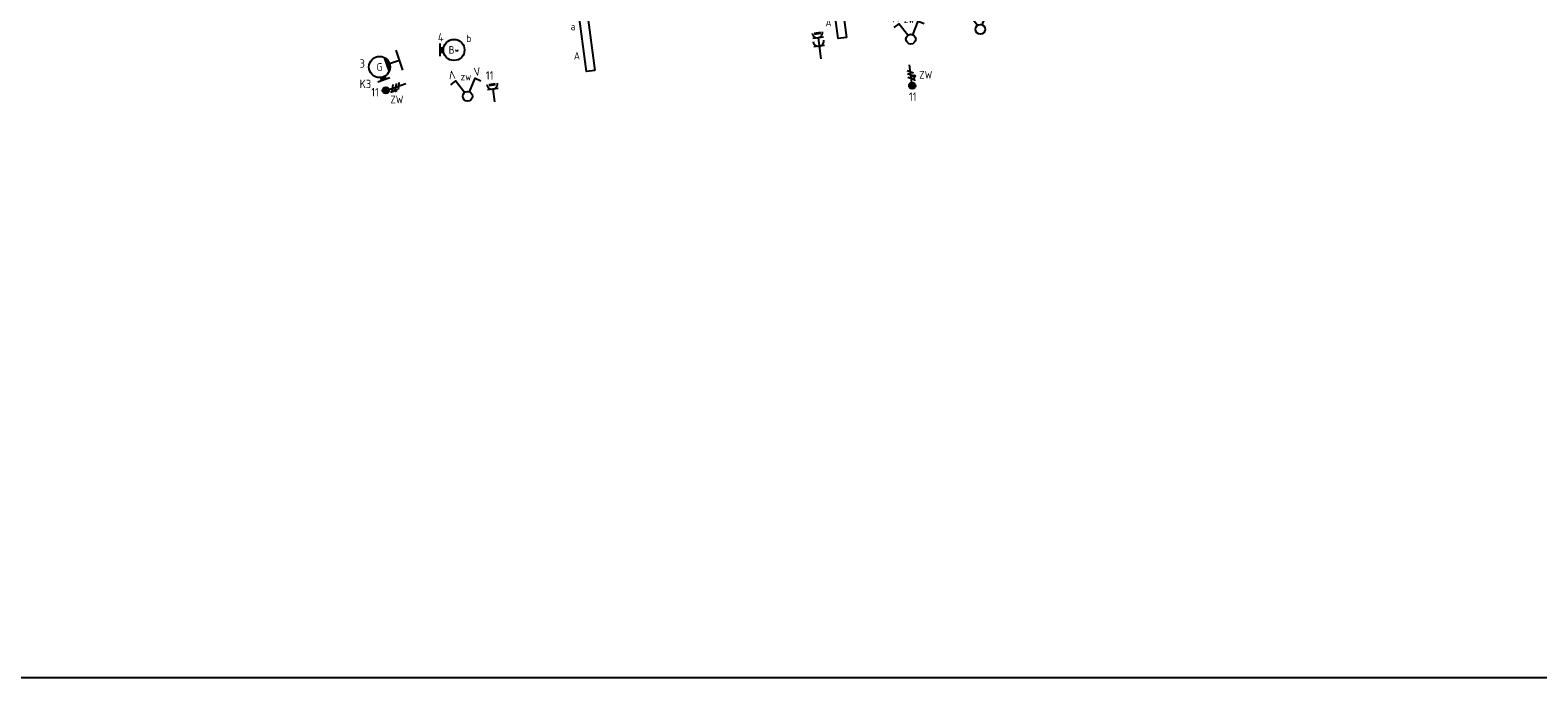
# Model space of a CAD drawing. Header units: millimetres. Extents: x -31842 to 195000, y -27609 to 95000.
# Tile 13 of 21: x 61203 to 96849, y 5000 to 20312. Entities that reach past the tile are written whole.
import ezdxf
from ezdxf.enums import TextEntityAlignment as Align

# ---------------------------------------------------------------- set-up
doc = ezdxf.new("R2010")
doc.units = ezdxf.units.MM
doc.header["$LTSCALE"] = 100
doc.header["$PDMODE"] = 1
for name, color, linetype in [('00-xref-xgv', 7, 'Continuous'), ('EB62204-_ATTRIB', 2, 'Continuous'), ('EB63101-_ATTRIB', 2, 'Continuous'), ('EB63102-_ATTRIB', 2, 'Continuous'), ('EB63501-_ATTRIB', 2, 'Continuous'), ('EL62204-_KRACHT-ASP230', 3, 'Continuous'), ('EL63101-_LICHT-ARM', 3, 'Continuous'), ('EL63102-_LICHT-SCH', 3, 'Continuous'), ('EL63103-_LICHT-WCD230V', 3, 'Continuous')]:
    doc.layers.add(name, color=color, linetype=linetype)
doc.styles.add('ISO', font='iso.shx', dxfattribs={"height": 220})
doc.styles.add('NORATT', font='iso.shx')
doc.styles.add('NORDIM', font='isocp.shx')

# ---------------------------------------------------------------- blocks, each defined once
blk = doc.blocks.new('ES3W2L')
for p, q in [((1.25, 2), (-1.25, 2)), ((1.25, 0), (-1.25, 0)), ((-0.75, 3.25), (0.75, 3.25)), ((-0.75, 3), (0.75, 3)), ((0, 2), (0, -3))]:
    blk.add_line(p, q)
for centre in [(0, 3.25), (0, 1.25)]:
    blk.add_arc(centre, 1.25, 180, 0)
at = {"style": 'NORATT'}
for tag, flags, p in [('VERMOGEN', 9, (-2.5, 5)), ('GROEP', 8, (0, 5)), ('SCHAK', 8, (2.5, 5)), ('GELIJKI', 9, (5, 5)), ('GELIJK', 9, (5, 5)), ('KAST', 9, (7, 5)), ('TAL', 8, (2.5, 5))]:
    blk.add_attdef(tag, text='', height=1.8, rotation=90, dxfattribs=dict(at, flags=flags)).set_placement(p, align=Align.MIDDLE_CENTER)
at = {"style": 'NORATT', "flags": 8}
blk.add_attdef('DOEL', text='', height=1.8, rotation=90, dxfattribs=at).set_placement((-2.5, 5), align=Align.MIDDLE_LEFT)
at = {"style": 'NORATT'}
for tag, height, flags, p in [('GROEPI', 1.8, 9, (0, 9.5)), ('CODE', 3.5, 8, (0, 4.5)), ('M_CODE', 1.8, 9, (0, 0)), ('VERMOGENI', 1.8, 9, (0, -9.5)), ('DOELI', 1.8, 9, (0, -11.5))]:
    blk.add_attdef(tag, text='', height=height, dxfattribs=dict(at, flags=flags)).set_placement(p, align=Align.MIDDLE_CENTER)
blk = doc.blocks.new('ES3G10')
for p, q in [((-3.25, -1.5), (-3.25, 1.5)), ((-3.25, 0.52), (-2.44, 0.52)), ((-3.25, 0.17), (-2.49, 0.17)), ((-3.25, -0.17), (-2.49, -0.17)), ((-3.25, -0.52), (-2.44, -0.52))]:
    blk.add_line(p, q)
blk.add_circle((0, 0), 2.5)
at = {"style": 'NORATT', "flags": 9}
blk.add_attdef('GELIJK', text='', height=1.8, dxfattribs=at).set_placement((3.5, 5), align=Align.MIDDLE_CENTER)
at = {"color": 6, "style": 'NORATT'}
for tag, flags, p in [('SCHAK', 8, (3.5, 2.75)), ('A_CODE', 8, (0, 0)), ('GROEP', 8, (-3.5, -2.75)), ('KAST', 9, (3.5, -2.75))]:
    blk.add_attdef(tag, text='', height=1.8, dxfattribs=dict(at, flags=flags)).set_placement(p, align=Align.MIDDLE)
blk = doc.blocks.new('EJ3P31')
at = {"color": 0}
blk.add_lwpolyline([(-7.5, -1), (-7.5, 1), (7.5, 1), (7.5, -1)], close=True, dxfattribs=at)
at = {"color": 0, "style": 'NORATT'}
for tag, flags, p in [('A_CODE', 8, (-3.5, 2.75)), ('SCHAK', 8, (3.5, 2.75)), ('GROEP', 8, (-3.5, -2.75)), ('KAST', 9, (3.5, -2.75))]:
    blk.add_attdef(tag, text='', height=1.8, dxfattribs=dict(at, flags=flags)).set_placement(p, align=Align.MIDDLE)
at = {"style": 'NORATT', "flags": 9}
blk.add_attdef('GELIJK', text='', height=1.8, dxfattribs=at).set_placement((3.5, 5), align=Align.MIDDLE_CENTER)
blk = doc.blocks.new('ES3X5')
at = {"color": 1}
for p, q in [((-0.88, -0.38), (-0.88, 0.01)), ((-0.78, -0.42), (-0.78, 0.06)), ((-0.73, 1.04), (-0.73, 0.3)), ((-0.73, 0.67), (0.73, -0.07)), ((-0.69, -0.42), (-0.69, 0.06)), ((-0.59, -0.38), (-0.59, 0.01)), ((-0.73, -0.18), (0.73, -0.92)), ((-0.73, -0.88), (0.73, -1.62))]:
    blk.add_line(p, q, dxfattribs=at)
at = {"color": 0}
for p, q in [((-0.45, 1.4), (-0.45, 2.6)), ((-0.15, 1.27), (-0.15, 2.73)), ((0, 1.25), (0, -3)), ((0.15, 1.27), (0.15, 2.73)), ((0.45, 1.4), (0.45, 2.6))]:
    blk.add_line(p, q, dxfattribs=at)
at = {"color": 1}
blk.add_circle((-0.73, -0.18), 0.245, dxfattribs=at)
at = {"color": 0}
blk.add_circle((0, 2), 0.75, dxfattribs=at)
at = {"style": 'NORATT'}
for tag, flags, p in [('VERMOGEN', 9, (-2.5, 4.5)), ('GROEP', 8, (0, 4.5)), ('SCHAK', 8, (2.5, 4.5)), ('DOEL', 8, (-2.5, 1)), ('KAST', 9, (7, 4.5))]:
    blk.add_attdef(tag, text='', height=1.8, rotation=90, dxfattribs=dict(at, flags=flags)).set_placement(p, align=Align.MIDDLE_LEFT)
for tag, flags, p in [('GELIJK', 9, (5, 4.5)), ('TAL', 8, (2.5, 4.5))]:
    blk.add_attdef(tag, text='', height=1.8, rotation=90, dxfattribs=dict(at, flags=flags)).set_placement(p, align=Align.MIDDLE_CENTER)
at = {"style": 'NORATT', "flags": 9}
blk.add_attdef('M_CODE', text='', height=1.8, dxfattribs=at).set_placement((0, 0), align=Align.MIDDLE_CENTER)
blk = doc.blocks.new('ES3SZ')
at = {"color": 0}
for points in [[(-0.58, 1), (-2.31, 4), (-3.61, 3.25)], [(0.58, 1), (2.31, 4), (3.61, 3.25)]]:
    blk.add_lwpolyline(points, dxfattribs=at)
blk.add_circle((0, 0), 1.15, dxfattribs=at)
blk.add_point((0, 0), dxfattribs=at)
blk.add_point((0, 0), dxfattribs=at)
at = {"color": 2, "style": 'ISO'}
blk.add_text('V', height=2, rotation=180, dxfattribs=at).set_placement((-3, 5.5), align=Align.MIDDLE_CENTER)
blk.add_text('V', height=2, dxfattribs=at).set_placement((3, 5.5), align=Align.MIDDLE_CENTER)
at = {"style": 'NORATT'}
for tag, flags, p in [('SCHAK', 8, (3, 5.5)), ('KAST', 9, (-3, 0.5)), ('M_CODE', 8, (0, 0)), ('DOEL', 9, (-3, -2)), ('GROEP', 9, (-3, -4.5))]:
    blk.add_attdef(tag, text='', height=1.8, dxfattribs=dict(at, flags=flags)).set_placement(p, align=Align.MIDDLE_CENTER)
for tag, flags, p in [('PANEEL', 9, (0, 3)), ('CODE', 9, (1, 3.5)), ('GRP', 8, (0, -5)), ('RUIMTE', 9, (0, -7.5))]:
    blk.add_attdef(tag, text='', height=1.8, dxfattribs=dict(at, flags=flags)).set_placement(p, align=Align.MIDDLE_LEFT)
blk = doc.blocks.new('ES3G10WW')
at = {"color": 0}
for p, q in [((-3.25, -1.5), (-3.25, 1.5)), ((-3.25, 0.52), (-2.44, 0.52)), ((-3.25, 0.17), (-2.49, 0.17)), ((-3.25, -0.17), (-2.49, -0.17)), ((-3.25, -0.52), (-2.44, -0.52)), ((1.77, -1.77), (-1.77, -1.77)), ((1.48, -2.02), (-1.48, -2.02)), ((1.05, -2.27), (-1.05, -2.27)), ((0, -2.5), (0, -5)), ((-2.5, -5), (2.5, -5))]:
    blk.add_line(p, q, dxfattribs=at)
blk.add_circle((0, 0), 2.5, dxfattribs=at)
at = {"style": 'NORATT', "flags": 9}
blk.add_attdef('GELIJK', text='', height=1.8, dxfattribs=at).set_placement((3.5, 5), align=Align.MIDDLE_CENTER)
at = {"color": 0, "style": 'NORATT'}
for tag, flags, p in [('SCHAK', 8, (3.5, 2.75)), ('A_CODE', 8, (0, 0)), ('GROEP', 8, (-3.5, -2.75)), ('KAST', 9, (3.5, -2.75))]:
    blk.add_attdef(tag, text='', height=1.8, dxfattribs=dict(at, flags=flags)).set_placement(p, align=Align.MIDDLE)
blk = doc.blocks.new('ES3W1L')
for p, q in [((1.25, 0), (-1.25, 0)), ((-0.75, 1.25), (0.75, 1.25)), ((-0.75, 1), (0.75, 1)), ((0, 0), (0, -3))]:
    blk.add_line(p, q)
blk.add_arc((0, 1.25), 1.25, 180, 0)
at = {"style": 'NORATT'}
for tag, flags, p in [('VERMOGEN', 9, (-2.5, 3)), ('GROEP', 8, (0, 3)), ('SCHAK', 8, (2.5, 3)), ('TAL', 8, (2.5, 3)), ('GELIJK', 9, (5, 3)), ('KAST', 9, (7, 3))]:
    blk.add_attdef(tag, text='', height=1.8, rotation=90, dxfattribs=dict(at, flags=flags)).set_placement(p, align=Align.MIDDLE_CENTER)
at = {"style": 'NORATT', "flags": 8}
blk.add_attdef('DOEL', text='', height=1.8, rotation=90, dxfattribs=at).set_placement((-2.5, 3), align=Align.MIDDLE_LEFT)
at = {"style": 'NORATT', "flags": 9}
blk.add_attdef('M_CODE', text='', height=1.8, dxfattribs=at).set_placement((0, 0), align=Align.MIDDLE_CENTER)

msp = doc.modelspace()

# ---------------------------------------------------------------- linework, layer by layer
at = {"layer": '00-xref-xgv'}
msp.add_lwpolyline([(195000, 5000), (5000, 5000), (5000, 95000), (195000, 95000)], close=True, dxfattribs=at)

# ---------------------------------------------------------------- block references
at = {"layer": 'EL62204-_KRACHT-ASP230'}
ref = msp.add_blockref('ES3X5', (82030, 19196, -16800), dxfattribs=dict(at, xscale=100, yscale=100, zscale=100, rotation=187.4999999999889))
ref.add_attrib('DOEL', 'ZW', dxfattribs={"layer": 'EB62204-_ATTRIB', "color": 1, "height": 180, "style": 'NORATT', "flags": 8}).set_placement((82223, 19257, -16800), align=Align.MIDDLE_LEFT)
ref = msp.add_blockref('ES3X5', (69801, 18952, -16800), dxfattribs=dict(at, xscale=100.0000000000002, yscale=100.0000000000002, zscale=100.0000000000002, rotation=108.7500000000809))
ref.add_attrib('DOEL', 'ZW', dxfattribs={"layer": 'EB62204-_ATTRIB', "color": 1, "height": 180, "style": 'NORATT', "flags": 8}).set_placement((70027, 18673, -16800), align=Align.MIDDLE_RIGHT)
at = {"layer": 'EL63101-_LICHT-ARM'}
ref = msp.add_blockref('EJ3P31', (80305, 20871), dxfattribs=dict(at, xscale=99.99999999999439, yscale=99.99999999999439, zscale=99.99999999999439, rotation=97.50000000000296))
ref.add_attrib('A_CODE', 'A', dxfattribs={"layer": 'EB63101-_ATTRIB', "color": 1, "height": 180, "style": 'NORATT', "flags": 8}).set_placement((80078, 20488), align=Align.MIDDLE)
ref.add_attrib('SCHAK', 'a', dxfattribs={"layer": 'EB63101-_ATTRIB', "color": 1, "height": 180, "style": 'NORATT', "flags": 8}).set_placement((79986, 21182), align=Align.MIDDLE)
ref = msp.add_blockref('EJ3P31', (74356, 20088), dxfattribs=dict(at, xscale=99.99999999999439, yscale=99.99999999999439, zscale=99.99999999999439, rotation=97.50000000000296))
ref.add_attrib('A_CODE', 'A', dxfattribs={"layer": 'EB63101-_ATTRIB', "color": 1, "height": 180, "style": 'NORATT', "flags": 8}).set_placement((74129, 19705), align=Align.MIDDLE)
ref.add_attrib('SCHAK', 'a', dxfattribs={"layer": 'EB63101-_ATTRIB', "color": 1, "height": 180, "style": 'NORATT', "flags": 8}).set_placement((74038, 20399), align=Align.MIDDLE)
ref = msp.add_blockref('ES3G10', (71222, 19844, -14200), dxfattribs=dict(at, xscale=100, yscale=100, zscale=100))
ref.add_attrib('A_CODE', 'B*', dxfattribs={"layer": 'EB63101-_ATTRIB', "color": 1, "height": 180, "style": 'NORATT', "flags": 8}).set_placement((71222, 19844, -14200), align=Align.MIDDLE)
ref.add_attrib('SCHAK', 'b', dxfattribs={"layer": 'EB63101-_ATTRIB', "color": 1, "height": 180, "style": 'NORATT', "flags": 8}).set_placement((71572, 20119, -14200), align=Align.MIDDLE)
ref = msp.add_blockref('ES3G10WW', (69463, 19441), dxfattribs=dict(at, xscale=99.99999999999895, yscale=99.99999999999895, zscale=99.99999999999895, rotation=108.7499999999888))
ref.add_attrib('A_CODE', 'G', dxfattribs={"layer": 'EB63501-_ATTRIB', "color": 1, "height": 180, "style": 'NORATT', "flags": 8}).set_placement((69463, 19441), align=Align.MIDDLE)
at = {"layer": 'EL63102-_LICHT-SCH'}
ref = msp.add_blockref('ES3SZ', (82024, 20098, 150), dxfattribs=dict(at, xscale=99.99999999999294, yscale=99.99999999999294, zscale=99.99999999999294, rotation=7.499999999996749))
ref.add_attrib('SCHAK', 'zw', dxfattribs={"layer": 'EB63102-_ATTRIB', "color": 1, "height": 180, "style": 'NORATT', "flags": 8}).set_placement((81983, 20570, 150), align=Align.MIDDLE_CENTER)
ref = msp.add_blockref('ES3SZ', (83668, 20330, -15600), dxfattribs=dict(at, xscale=99.99999999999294, yscale=99.99999999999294, zscale=99.99999999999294, rotation=7.499999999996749))
ref.add_attrib('SCHAK', 'zw', dxfattribs={"layer": 'EB63102-_ATTRIB', "color": 1, "height": 180, "style": 'NORATT', "flags": 8}).set_placement((83627, 20801, -15600), align=Align.MIDDLE_CENTER)
ref = msp.add_blockref('ES3SZ', (71544, 18747, -15600), dxfattribs=dict(at, xscale=99.99999999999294, yscale=99.99999999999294, zscale=99.99999999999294, rotation=7.499999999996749))
ref.add_attrib('SCHAK', 'zw', dxfattribs={"layer": 'EB63102-_ATTRIB', "color": 1, "height": 180, "style": 'NORATT', "flags": 8}).set_placement((71505, 19213, -15600), align=Align.MIDDLE_CENTER)
at = {"layer": 'EL63103-_LICHT-WCD230V'}
for name, p, xscale, yscale, zscale, rotation in [('ES3W2L', (79858, 19932, -15750), 99.99999999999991, 99.99999999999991, 99.99999999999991, 7.499999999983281), ('ES3W1L', (72141, 18916, -15750), 100.0000000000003, 100.0000000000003, 100.0000000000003, 7.500000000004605)]:
    msp.add_blockref(name, p, dxfattribs=dict(at, xscale=xscale, yscale=yscale, zscale=zscale, rotation=rotation))

# ---------------------------------------------------------------- texts
at = {"layer": 'EL63101-_LICHT-ARM', "color": 1, "style": 'NORDIM'}
for s, p in [('4', (70843, 20044, -32550)), ('3', (68991, 19423, -19200)), ('K3', (68991, 18940, -19200))]:
    msp.add_text(s, height=200, dxfattribs=at).set_placement(p)
at = {"layer": 'EL63103-_LICHT-WCD230V', "color": 7, "style": 'NORDIM'}
for p in [(71977, 19142, -33400), (69266, 18745, -33400), (81980, 18639, -33400)]:
    msp.add_text('11', height=200, dxfattribs=at).set_placement(p)

doc.saveas('drawing.dxf')
